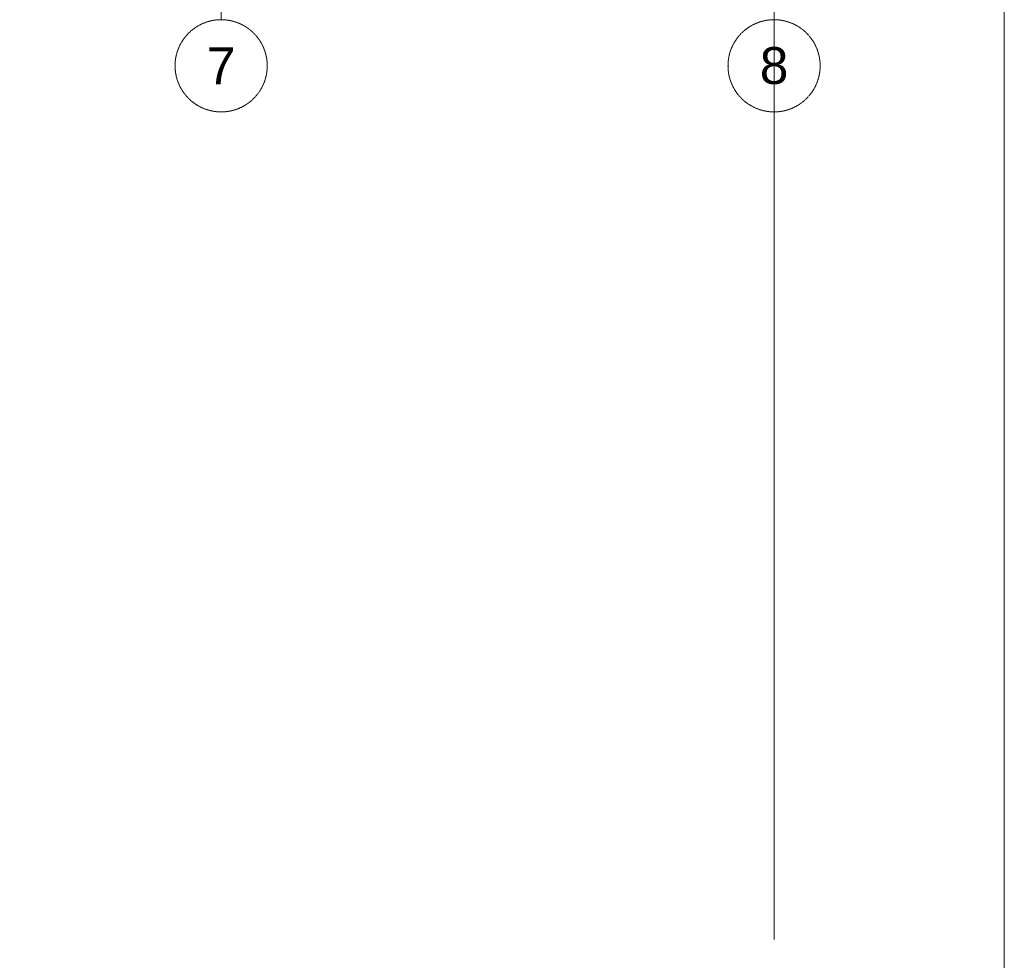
# Model space of a CAD drawing. Header units: millimetres. Extents: x -176817 to 571382, y -58489 to 156123.
# Tile 8 of 256: x -32025 to -15998, y -46073 to -30771. Entities that reach past the tile are written whole.
import ezdxf

# ---------------------------------------------------------------- set-up
doc = ezdxf.new("R2010")
doc.units = ezdxf.units.MM
doc.header["$LTSCALE"] = 0.2
doc.linetypes.add('HIDDEN', pattern=[9.525, 6.35, -3.175])
doc.layers.get('Defpoints').update_dxf_attribs({"lineweight": 13})
for name, color, linetype, lineweight in [('-AAA Podkład', 252, 'Continuous', 13), ('-AAA Wymiar', 1, 'Continuous', 18), ('Prz', 5, 'Continuous', 13)]:
    doc.layers.add(name, color=color, linetype=linetype, lineweight=lineweight)
doc.styles.get("Standard").update_dxf_attribs({"font": 'arial.ttf'})
doc.styles.add('WYMIARY', font='ROMANS.shx', dxfattribs={"width": 0.75, "oblique": 15})
doc.dimstyles.new('1 do 100', dxfattribs={"dimscale": 100, "dimtxt": 2, "dimasz": 2.5, "dimexe": 1.25, "dimexo": 0.625, "dimtad": 1, "dimdec": 0, "dimtxsty": 'WYMIARY', "dimcen": 2.5, "dimclrd": 256, "dimclre": 256, "dimclrt": 2, "dimadec": 0, "dimazin": 0, "dimtfac": 1, "dimtdec": 0, "dimtmove": 0, "dimatfit": 3, "dimfxl": 1.25, "dimlwd": -1, "dimlwe": -1, "dimarcsym": 0})

# ---------------------------------------------------------------- blocks, each defined once
blk = doc.blocks.new('*D9')
at = {"layer": '-AAA Wymiar', "transparency": 16777216}
for p, q in [((-28478, 18913), (-19996, 18913)), ((-19746, -45734), (-19746, 19038)), ((-28728, 18850), (-28728, 18788))]:
    blk.add_line(p, q, dxfattribs=at)
for points in [[(-28478, 18954), (-28478, 18871), (-28728, 18913)], [(-19996, 18954), (-19996, 18871), (-19746, 18913)]]:
    blk.add_solid(points, dxfattribs=at)
at = {"layer": 'Defpoints', "color": 0, "transparency": 16777216}
for p in [(-28728, 18913), (-19746, 18913), (-19746, -45796)]:
    blk.add_point(p, dxfattribs=at)
at = {"layer": '-AAA Wymiar', "color": 2, "transparency": 16777216, "insert": (-24237, 19075), "char_height": 200, "attachment_point": 5, "style": 'WYMIARY'}
blk.add_mtext('8982', dxfattribs=at)
blk = doc.blocks.new('Podkład rev.B')
at = {"layer": '-AAA Podkład', "linetype": 'HIDDEN', "ltscale": 5}
for p, q in [((26350, 2544.3, 0), (26350, -48454.9, 0)), ((35350, 2544.3, 0), (35350, -48454.9, 0))]:
    blk.add_line(p, q, dxfattribs=at)
for centre in [(26350, -49204.9, 0), (35350, -49204.9, 0)]:
    blk.add_circle(centre, 750, dxfattribs=at)
at = {"layer": '-AAA Podkład', "linetype": 'HIDDEN', "ltscale": 5, "char_height": 600, "attachment_point": 5}
for s, insert in [('\\A1;7', (26350, -49204.9, 0)), ('\\A1;8', (35350, -49204.9, 0))]:
    blk.add_mtext(s, dxfattribs=dict(at, insert=insert))

msp = doc.modelspace()

# ---------------------------------------------------------------- linework, layer by layer
at = {"layer": 'Prz'}
msp.add_lwpolyline([(-15998.2722, -58489.4339), (-71598.2722, -58489.4339), (-71598.2722, 22710.5661), (-15998.2722, 22710.5661)], close=True, dxfattribs=at)

# ---------------------------------------------------------------- block references
at = {"layer": '-AAA Wymiar'}
msp.add_blockref('Podkład rev.B', (-55095.7819, 17683.4632, 0), dxfattribs=at)

# ---------------------------------------------------------------- dimensions: what is measured, and where the dimension line sits
dim = msp.add_linear_dim(base=(-19745.7819, 18912.6998), p1=(-28727.9305, 18912.6998), p2=(-19745.7819, -45796.0606), dimstyle='1 do 100', override={"dimtmove": 1}, dxfattribs=at)
dim.commit()
dim.dimension.update_dxf_attribs({"geometry": '*D9', "text_midpoint": (-24236.8562, 19075.1998)})

doc.saveas('drawing.dxf')
